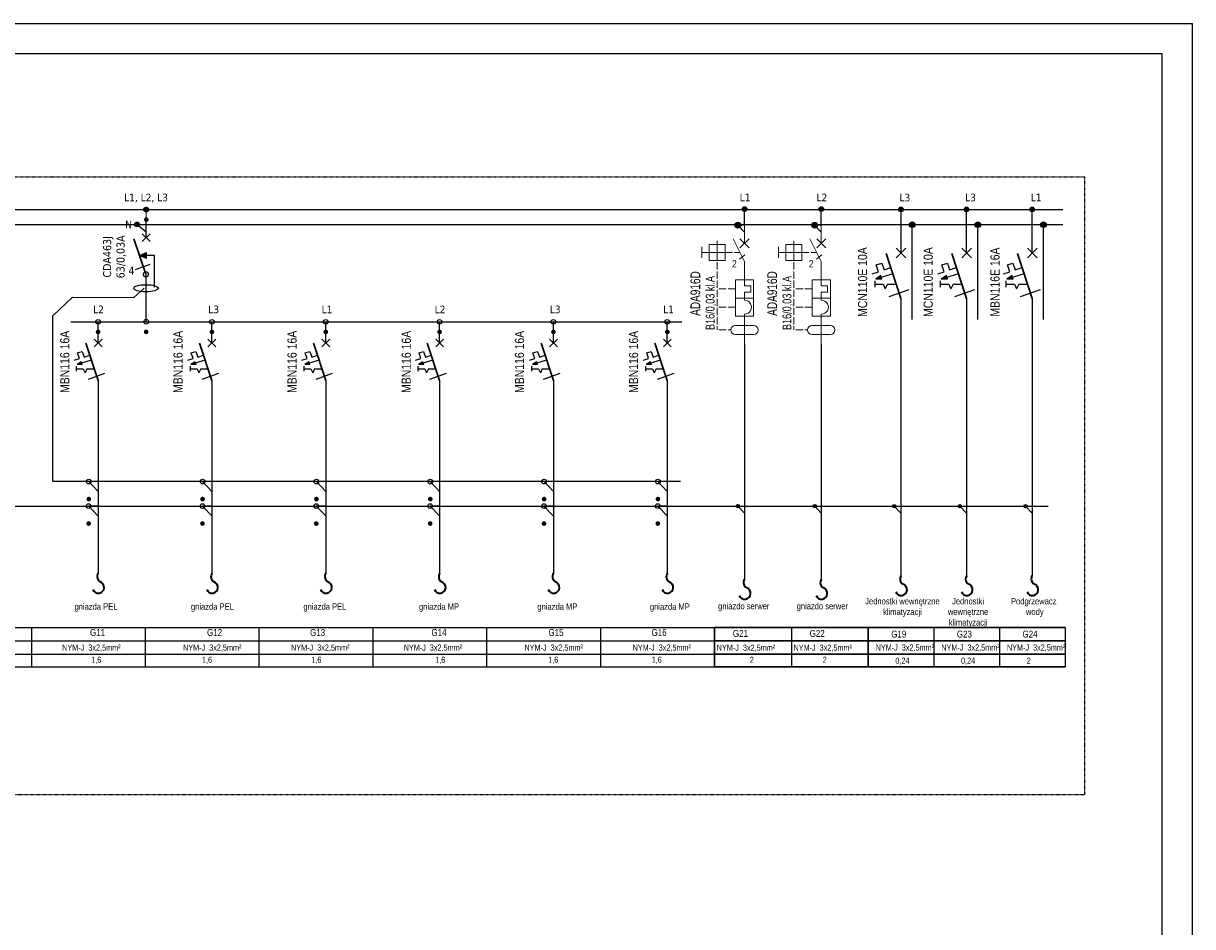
# Model space of a CAD drawing. Header units: millimetres. Extents: x 304 to 148940, y -18 to 215742.
# Tile 21 of 33: x 87766 to 106987, y 126296 to 141146. Entities that reach past the tile are written whole.
import ezdxf
from ezdxf.enums import TextEntityAlignment as Align

# ---------------------------------------------------------------- set-up
doc = ezdxf.new("R2010")
doc.units = ezdxf.units.MM
doc.linetypes.add('1', pattern=[8, 4, -4])
for name, color, linetype, lineweight in [('2DE_OBJ_Hager', 7, 'Continuous', 18), ('CP_LINENORM', 251, 'Continuous', 25), ('\xa0♦EL - Gniazda', 255, 'Continuous', 35)]:
    doc.layers.add(name, color=color, linetype=linetype, lineweight=lineweight)
for name, color, linetype in [('2DE_TXTART', 41, 'Continuous'), ('2DE_TXTCAR', 41, 'Continuous'), ('2DE_TXTFUN', 41, 'Continuous'), ('2DE_TXTLNK', 171, 'Continuous'), ('2DE_TXTMAN', 41, 'Continuous'), ('2DE_TXTNUM', 11, 'Continuous'), ('2DE_TXTORD', 41, 'Continuous'), ('2DE_TXTOTH', 41, 'Continuous'), ('2DE_TXTPFN', 151, 'Continuous'), ('2DE_TXTPIN', 131, 'Continuous'), ('LINIE-ELEKTR.', 1, 'Continuous')]:
    doc.layers.add(name, color=color, linetype=linetype)
doc.styles.add('CP_ATTR', font='ARIALN.TTF')
doc.styles.add('CP_ELATT', font='ARIALN.TTF')
doc.styles.add('CP_ELATT_IT', font='ARIALN.TTF', dxfattribs={"oblique": 15})
doc.styles.add('Proxy_27B6', font='ARIALN.TTF', dxfattribs={"height": 3})
doc.styles.get("Standard").update_dxf_attribs({"font": 'ARIALN.TTF'})
doc.styles.add('Style-Tahoma', font='ARIALN.TTF')

# ---------------------------------------------------------------- blocks, each defined once
blk = doc.blocks.new('WYŁĄCZNIK INSTALACYJNY 1F')
blk.add_hatch(color=256).paths.add_polyline_path([(-26.5, -62.8), (-33.1, -67.3), (-25.1, -67.3), (-25.8, -65)])
for points in [[(0, -33.3), (0, 0)], [(6.2, -39.6), (-6.2, -27.1)], [(6.2, -27.1), (-6.2, -39.6)], [(-37.8, -60.6), (-29.5, -57.8), (-32.5, -48.9), (-25.2, -46.5), (-22.2, -55.4), (-13.2, -52.4)], [(-10.7, -60.3), (-33.2, -67.4)], [(-34.4, -69.8), (-34.4, -77.9)], [(-34.4, -73.9), (-23.4, -73.9)], [(-26.5, -62.8), (-33.1, -67.3)], [(-25.1, -67.3), (-33.1, -67.3)], [(-25.8, -65), (-26.5, -62.8)], [(-25.1, -67.3), (-25.8, -65)], [(-23.4, -73.9), (-20.5, -80.3)], [(-17.7, -73.9), (-20.5, -80.3)], [(-17.7, -73.9), (-6.3, -73.9)], [(-15.4, -90.2), (10.7, -81)], [(-15.3, -90.2), (10.7, -81)], [(-0.1, -92.6), (-0.1, -112.7)]]:
    blk.add_lwpolyline(points)
at = {"lineweight": 30}
blk.add_lwpolyline([(-0.1, -92.6), (-19.5, -33.7)], dxfattribs=at)
blk = doc.blocks.new('W1')
at = {"layer": '\xa0♦EL - Gniazda', "color": 7, "linetype": 'Continuous'}
for centre, radius, start, end in [((-4, 167), 69.9, 20.7942, 253.5889), ((-62, 38), 72.5, 328.4055, 58.4679)]:
    blk.add_arc(centre, radius, start, end, dxfattribs=at)
blk = doc.blocks.new('WYŁĄCZNIK RÓŻNICOWOPRĄDOWY')
blk.add_hatch(color=256).paths.add_polyline_path([(-10.2, 94.4), (1, 99.4), (1, 89.6)])
for points in [[(0, 122.6), (0, 156)], [(6.4, 129.2), (-6.1, 116.7)], [(6.4, 116.7), (-6.1, 129.2)], [(-10.2, 94.4), (1, 99.4)], [(13.7, 44.3), (13.7, 94.4), (-10.2, 94.4)], [(1, 94.4), (-10.2, 94.4)], [(1, 89.6), (-10.2, 94.4)], [(2.8, 94.4), (-8.5, 94.4)], [(1, 89.6), (1, 99.4)], [(-16.5, 72.3), (6.5, 81)], [(0, 64.8), (0, 0)]]:
    blk.add_lwpolyline(points)
at = {"lineweight": 30}
blk.add_lwpolyline([(0, 64.8), (-19.4, 120.9)], dxfattribs=at)
blk.add_circle((0, 64.8), 4.08)
blk.add_ellipse((0, 42.7), major_axis=(-19.6, 0), ratio=0.287389)
blk = doc.blocks.new('cpelv_niec07_ns0025')
for p, q in [((0, 7.5), (0, 2.5)), ((0, -2.5), (-3.12, 3.75)), ((-1.25, 1.25), (1.25, 3.75)), ((-1.25, 3.75), (1.25, 1.25)), ((-11.7, 1.5), (-11.7, -1.5)), ((-11.7, 0), (-9.7, 0)), ((-9.7, 0), (-5.3, 0)), ((-7.5, 2.2), (-7.5, 3.2)), ((-7.5, 2.2), (-7.5, -2.2)), ((-5.3, 0), (-3.3, 0)), ((-2.8, 0), (-1.25, 0)), ((-7.5, -4.7), (-7.5, -2.7)), ((-1.36, -1.85), (0.11, -0.65)), ((0, -7.5), (0, -2.5)), ((-7.5, -7.2), (-7.5, -5.2)), ((-7.5, -9.7), (-7.5, -7.7)), ((-2.5, -7.5), (2.5, -7.5)), ((-2.5, -12.5), (-2.5, -7.5)), ((0, -7.5), (0, -9.15)), ((1.7, -9.15), (0, -9.15)), ((1.7, -10.85), (1.7, -9.15)), ((2.5, -7.5), (2.5, -12.5)), ((-7.5, -12.2), (-7.5, -10.2)), ((-7.5, -14.7), (-7.5, -12.7)), ((-7, -10), (-5, -10)), ((-4.5, -10), (-2.5, -10)), ((2.5, -12.5), (-2.5, -12.5)), ((-2.5, -17.5), (-2.5, -12.5)), ((0, -10.85), (1.7, -10.85)), ((0, -10.85), (0, -12.5)), ((0, -13.12), (0, -12.5)), ((2.5, -17.5), (2.5, -12.5)), ((-7.5, -17.2), (-7.5, -15.2)), ((-7, -15), (-5, -15)), ((-4.5, -15), (-2.5, -15)), ((-7.5, -19.7), (-7.5, -17.7)), ((2.5, -17.5), (-2.5, -17.5)), ((0, -16.87), (0, -17.5)), ((0, -17.5), (0, -25)), ((-7.5, -21.2), (-7.5, -20.2)), ((-7, -21.25), (-5, -21.25)), ((-4.5, -21.25), (-3.75, -21.25)), ((-2.5, -20), (2.5, -20)), ((2.5, -22.5), (-2.5, -22.5))]:
    blk.add_line(p, q)
blk.add_lwpolyline([(-9.7, -2.2), (-5.3, -2.2), (-5.3, 2.2), (-9.7, 2.2)], close=True)
for centre, radius, start, end in [((0.06, -15), 1.88, 268.2798, 91.7202), ((-2.5, -21.25), 1.25, 90, 270), ((2.5, -21.25), 1.25, 270, 90)]:
    blk.add_arc(centre, radius, start, end)
at = {"style": 'CP_ATTR'}
blk.add_text('2', height=2, dxfattribs=at).set_placement((-3.4, -4.09))
at = {"linetype": 'ByBlock', "style": 'CP_ELATT_IT', "flags": 9}
for tag in ['VOLTAGE', 'IP', 'CURRENT', 'EL-STATUS', 'POWER', 'PRODUCT-TYPE', 'NUMBER', 'GROUP', 'NAME']:
    blk.add_attdef(tag, (1, 0.94), '', height=0.1, dxfattribs=at)
at = {"layer": '2DE_TXTART', "linetype": 'ByBlock', "style": 'CP_ELATT', "width": 0.9, "flags": 8}
blk.add_attdef('ARTICLE', (3, 5.14), '', height=1.8, dxfattribs=at)
at = {"layer": '2DE_TXTCAR', "linetype": 'ByBlock', "style": 'CP_ELATT', "width": 0.8, "flags": 8}
blk.add_attdef('CHARACTER', text='', height=2.5, dxfattribs=at).set_placement((-9, -6.86), align=Align.RIGHT)
at = {"layer": '2DE_TXTFUN', "linetype": 'ByBlock', "style": 'CP_ELATT', "width": 0.9, "flags": 8}
blk.add_attdef('FUNCTION', (3, -3.86), '', height=1.8, dxfattribs=at)
at = {"layer": '2DE_TXTLNK', "linetype": 'ByBlock', "style": 'CP_ELATT_IT', "oblique": 15, "width": 0.8, "flags": 8}
blk.add_attdef('LINK', text='', height=2.5, dxfattribs=at).set_placement((-9, -10.86), align=Align.RIGHT)
at = {"layer": '2DE_TXTMAN', "linetype": 'ByBlock', "style": 'CP_ELATT', "width": 0.9, "flags": 8}
blk.add_attdef('PRODUCER', (3, 2.14), '', height=1.8, dxfattribs=at)
at = {"layer": '2DE_TXTNUM', "linetype": 'ByBlock', "style": 'CP_ELATT', "width": 0.8, "flags": 8}
blk.add_attdef('TAG', text='', height=2.5, dxfattribs=at).set_placement((-4, 5.14), align=Align.RIGHT)
at = {"layer": '2DE_TXTORD', "linetype": 'ByBlock', "style": 'CP_ELATT', "width": 0.9, "flags": 8}
blk.add_attdef('ORDER-NO', (3, -0.86), '', height=1.8, dxfattribs=at)
at = {"layer": '2DE_TXTOTH', "linetype": 'ByBlock', "style": 'CP_ELATT', "width": 0.9, "flags": 8}
blk.add_attdef('OTHER', (3, -6.86), '', height=1.8, dxfattribs=at)
at = {"layer": '2DE_TXTPFN', "linetype": 'ByBlock', "style": 'CP_ELATT', "width": 0.8, "flags": 8}
blk.add_attdef('CF1', (0.5, 8), '', height=1.8, dxfattribs=at)
blk.add_attdef('CF2', text='', height=1.8, dxfattribs=at).set_placement((0.5, -25.5), align=Align.TOP_LEFT)
at = {"layer": '2DE_TXTPIN', "linetype": 'ByBlock', "style": 'CP_ELATT', "width": 0.8, "flags": 8}
blk.add_attdef('CP1', (-0.8, 5.5), '', height=1.8, rotation=90, dxfattribs=at)
blk.add_attdef('CP2', text='', height=1.8, rotation=90, dxfattribs=at).set_placement((-0.8, -24), align=Align.RIGHT)

msp = doc.modelspace()

# ---------------------------------------------------------------- hatches: boundary and pattern name
h = msp.add_hatch(color=256)
edge = h.paths.add_edge_path()
edge.add_arc((89783, 138086), 38.3, 359.8831, 719.8831)
at = {"extrusion": (0, 0.002649, 0.999996)}
h = msp.add_hatch(color=256, dxfattribs=at)
edge = h.paths.add_edge_path()
edge.add_arc((89786, 137920), 38.3, 0, 360)
h = msp.add_hatch(color=256, dxfattribs=at)
edge = h.paths.add_edge_path()
edge.add_arc((89787, 137920), 38.3, 0, 360)
h = msp.add_hatch(color=256, dxfattribs=at)
edge = h.paths.add_edge_path()
edge.add_arc((89787, 137920), 38.3, 0, 360)
h = msp.add_hatch(color=256)
edge = h.paths.add_edge_path()
edge.add_arc((99620, 138092), 38.3, 0, 360)
h = msp.add_hatch(color=256)
edge = h.paths.add_edge_path()
edge.add_arc((99620, 138092), 38.3, 0, 360)
h = msp.add_hatch(color=256)
edge = h.paths.add_edge_path()
edge.add_arc((99620, 138092), 38.3, 0, 360)
h = msp.add_hatch(color=256)
edge = h.paths.add_edge_path()
edge.add_arc((99621, 138092), 38.3, 0, 360)
h = msp.add_hatch(color=256)
edge = h.paths.add_edge_path()
edge.add_arc((99621, 138092), 38.3, 0, 360)
h = msp.add_hatch(color=256)
edge = h.paths.add_edge_path()
edge.add_arc((99621, 138092), 38.3, 0, 360)
h = msp.add_hatch(color=256)
edge = h.paths.add_edge_path()
edge.add_arc((100883, 138092), 38.3, 0, 360)
h = msp.add_hatch(color=256)
edge = h.paths.add_edge_path()
edge.add_arc((100883, 138092), 38.3, 0, 360)
h = msp.add_hatch(color=256)
edge = h.paths.add_edge_path()
edge.add_arc((100883, 138092), 38.3, 0, 360)
h = msp.add_hatch(color=256)
edge = h.paths.add_edge_path()
edge.add_arc((100883, 138092), 38.3, 0, 360)
h = msp.add_hatch(color=256)
edge = h.paths.add_edge_path()
edge.add_arc((100883, 138092), 38.3, 0, 360)
h = msp.add_hatch(color=256)
edge = h.paths.add_edge_path()
edge.add_arc((100883, 138092), 38.3, 0, 360)
h = msp.add_hatch(color=256)
edge = h.paths.add_edge_path()
edge.add_arc((102191, 138088), 38.3, 0, 360)
h = msp.add_hatch(color=256)
edge = h.paths.add_edge_path()
edge.add_arc((103270, 138088), 38.3, 0, 360)
h = msp.add_hatch(color=256)
edge = h.paths.add_edge_path()
edge.add_arc((104349, 138088), 38.3, 0, 360)
h = msp.add_hatch(color=5)
edge = h.paths.add_edge_path()
edge.add_arc((89635, 137841), 38.3, 359.8831, 719.8831)
for points in [[(99558, 137828, 1), (99466, 137828, 1)], [(100820, 137828, 1), (100728, 137828, 1)]]:
    msp.add_hatch(color=5).paths.add_polyline_path(points)
h = msp.add_hatch(color=5)
edge = h.paths.add_edge_path()
edge.add_arc((102378, 137836), 46.2, 0, 360)
h = msp.add_hatch(color=5)
edge = h.paths.add_edge_path()
edge.add_arc((103457, 137836), 46.2, 0, 360)
h = msp.add_hatch(color=5)
edge = h.paths.add_edge_path()
edge.add_arc((104536, 137836), 46.2, 0, 360)
h = msp.add_hatch(color=256, dxfattribs=at)
edge = h.paths.add_edge_path()
edge.add_arc((88993, 136074), 38.3, 0, 360)
h = msp.add_hatch(color=256, dxfattribs=at)
edge = h.paths.add_edge_path()
edge.add_arc((88993, 136074), 38.3, 0, 360)
h = msp.add_hatch(color=256, dxfattribs=at)
edge = h.paths.add_edge_path()
edge.add_arc((88994, 136074), 38.3, 0, 360)
h = msp.add_hatch(color=256, dxfattribs=at)
edge = h.paths.add_edge_path()
edge.add_arc((89785, 136075), 38.3, 0, 360)
h = msp.add_hatch(color=256, dxfattribs=at)
edge = h.paths.add_edge_path()
edge.add_arc((89785, 136075), 38.3, 0, 360)
h = msp.add_hatch(color=256, dxfattribs=at)
edge = h.paths.add_edge_path()
edge.add_arc((90865, 136074), 38.3, 0, 360)
h = msp.add_hatch(color=256, dxfattribs=at)
edge = h.paths.add_edge_path()
edge.add_arc((90865, 136074), 38.3, 0, 360)
h = msp.add_hatch(color=256, dxfattribs=at)
edge = h.paths.add_edge_path()
edge.add_arc((90865, 136074), 38.3, 0, 360)
h = msp.add_hatch(color=256, dxfattribs=at)
edge = h.paths.add_edge_path()
edge.add_arc((92736, 136074), 38.3, 0, 360)
h = msp.add_hatch(color=256, dxfattribs=at)
edge = h.paths.add_edge_path()
edge.add_arc((92737, 136074), 38.3, 0, 360)
h = msp.add_hatch(color=256, dxfattribs=at)
edge = h.paths.add_edge_path()
edge.add_arc((92736, 136074), 38.3, 0, 360)
h = msp.add_hatch(color=256, dxfattribs=at)
edge = h.paths.add_edge_path()
edge.add_arc((94607, 136074), 38.3, 0, 360)
h = msp.add_hatch(color=256, dxfattribs=at)
edge = h.paths.add_edge_path()
edge.add_arc((94607, 136074), 38.3, 0, 360)
h = msp.add_hatch(color=256, dxfattribs=at)
edge = h.paths.add_edge_path()
edge.add_arc((94608, 136074), 38.3, 0, 360)
h = msp.add_hatch(color=256, dxfattribs=at)
edge = h.paths.add_edge_path()
edge.add_arc((96479, 136074), 38.3, 0, 360)
h = msp.add_hatch(color=256, dxfattribs=at)
edge = h.paths.add_edge_path()
edge.add_arc((96479, 136074), 38.3, 0, 360)
h = msp.add_hatch(color=256, dxfattribs=at)
edge = h.paths.add_edge_path()
edge.add_arc((96479, 136074), 38.3, 0, 360)
h = msp.add_hatch(color=256, dxfattribs=at)
edge = h.paths.add_edge_path()
edge.add_arc((98350, 136074), 38.3, 0, 360)
h = msp.add_hatch(color=256, dxfattribs=at)
edge = h.paths.add_edge_path()
edge.add_arc((98350, 136074), 38.3, 0, 360)
h = msp.add_hatch(color=256, dxfattribs=at)
edge = h.paths.add_edge_path()
edge.add_arc((98351, 136074), 38.3, 0, 360)
h = msp.add_hatch(color=5, dxfattribs=at)
edge = h.paths.add_edge_path()
edge.add_arc((88841, 133326), 38.3, 0, 360)
h = msp.add_hatch(color=5, dxfattribs=at)
edge = h.paths.add_edge_path()
edge.add_arc((88841, 133326), 38.3, 0, 360)
h = msp.add_hatch(color=5, dxfattribs=at)
edge = h.paths.add_edge_path()
edge.add_arc((90712, 133326), 38.3, 0, 360)
h = msp.add_hatch(color=5, dxfattribs=at)
edge = h.paths.add_edge_path()
edge.add_arc((90712, 133326), 38.3, 0, 360)
h = msp.add_hatch(color=5, dxfattribs=at)
edge = h.paths.add_edge_path()
edge.add_arc((92583, 133326), 38.3, 0, 360)
h = msp.add_hatch(color=5, dxfattribs=at)
edge = h.paths.add_edge_path()
edge.add_arc((92583, 133326), 38.3, 0, 360)
h = msp.add_hatch(color=5, dxfattribs=at)
edge = h.paths.add_edge_path()
edge.add_arc((94455, 133326), 38.3, 0, 360)
h = msp.add_hatch(color=5, dxfattribs=at)
edge = h.paths.add_edge_path()
edge.add_arc((94455, 133326), 38.3, 0, 360)
h = msp.add_hatch(color=5, dxfattribs=at)
edge = h.paths.add_edge_path()
edge.add_arc((96326, 133326), 38.3, 0, 360)
h = msp.add_hatch(color=5, dxfattribs=at)
edge = h.paths.add_edge_path()
edge.add_arc((96326, 133326), 38.3, 0, 360)
h = msp.add_hatch(color=5, dxfattribs=at)
edge = h.paths.add_edge_path()
edge.add_arc((98197, 133326), 38.3, 0, 360)
h = msp.add_hatch(color=5, dxfattribs=at)
edge = h.paths.add_edge_path()
edge.add_arc((98197, 133326), 38.3, 0, 360)
h = msp.add_hatch(color=3, dxfattribs=at)
edge = h.paths.add_edge_path()
edge.add_arc((88839, 132923), 38.3, 0, 360)
h = msp.add_hatch(color=3, dxfattribs=at)
edge = h.paths.add_edge_path()
edge.add_arc((88839, 132923), 38.3, 0, 360)
h = msp.add_hatch(color=3, dxfattribs=at)
edge = h.paths.add_edge_path()
edge.add_arc((90710, 132923), 38.3, 0, 360)
h = msp.add_hatch(color=3, dxfattribs=at)
edge = h.paths.add_edge_path()
edge.add_arc((90710, 132923), 38.3, 0, 360)
h = msp.add_hatch(color=3, dxfattribs=at)
edge = h.paths.add_edge_path()
edge.add_arc((92581, 132923), 38.3, 0, 360)
h = msp.add_hatch(color=3, dxfattribs=at)
edge = h.paths.add_edge_path()
edge.add_arc((92581, 132923), 38.3, 0, 360)
h = msp.add_hatch(color=3, dxfattribs=at)
edge = h.paths.add_edge_path()
edge.add_arc((94453, 132923), 38.3, 0, 360)
h = msp.add_hatch(color=3, dxfattribs=at)
edge = h.paths.add_edge_path()
edge.add_arc((94453, 132923), 38.3, 0, 360)
h = msp.add_hatch(color=3, dxfattribs=at)
edge = h.paths.add_edge_path()
edge.add_arc((96324, 132923), 38.3, 0, 360)
h = msp.add_hatch(color=3, dxfattribs=at)
edge = h.paths.add_edge_path()
edge.add_arc((96324, 132923), 38.3, 0, 360)
h = msp.add_hatch(color=3, dxfattribs=at)
edge = h.paths.add_edge_path()
edge.add_arc((98195, 132923), 38.3, 0, 360)
h = msp.add_hatch(color=3, dxfattribs=at)
edge = h.paths.add_edge_path()
edge.add_arc((98195, 132923), 38.3, 0, 360)
h = msp.add_hatch(color=3)
edge = h.paths.add_edge_path()
edge.add_arc((99511, 133209), 27.4, 0, 360)
h = msp.add_hatch(color=3)
edge = h.paths.add_edge_path()
edge.add_arc((99511, 133209), 27.4, 0, 360)
h = msp.add_hatch(color=3)
edge = h.paths.add_edge_path()
edge.add_arc((100774, 133209), 27.4, 0, 360)
h = msp.add_hatch(color=3)
edge = h.paths.add_edge_path()
edge.add_arc((100774, 133209), 27.4, 0, 360)
h = msp.add_hatch(color=3)
edge = h.paths.add_edge_path()
edge.add_arc((102082, 133208), 27.4, 0, 360)
h = msp.add_hatch(color=3)
edge = h.paths.add_edge_path()
edge.add_arc((102082, 133208), 27.4, 0, 360)
h = msp.add_hatch(color=3)
edge = h.paths.add_edge_path()
edge.add_arc((103161, 133208), 27.4, 0, 360)
h = msp.add_hatch(color=3)
edge = h.paths.add_edge_path()
edge.add_arc((103161, 133208), 27.4, 0, 360)
h = msp.add_hatch(color=3)
edge = h.paths.add_edge_path()
edge.add_arc((104240, 133208), 27.4, 0, 360)
h = msp.add_hatch(color=3)
edge = h.paths.add_edge_path()
edge.add_arc((104240, 133208), 27.4, 0, 360)

# ---------------------------------------------------------------- linework, layer by layer
for p, q in [((60638, 138088, 108468), (104852, 138088, 108468)), ((99620, 137830, 108429), (99620, 138086, 108429)), ((100883, 137830, 108451), (100883, 138086, 108451)), ((102193, 137789, 108490), (102193, 138089, 108490)), ((103272, 137789, 108490), (103272, 138089, 108490)), ((104351, 137789, 108490), (104351, 138089, 108490)), ((87902, 130567, 108419), (87902, 131215, 108419)), ((89773, 130567, 108419), (89773, 131215, 108419)), ((91644, 130567, 108419), (91644, 131215, 108419)), ((93515, 130567, 108419), (93515, 131215, 108419)), ((95387, 130567, 108419), (95387, 131215, 108419)), ((97258, 130567, 108419), (97258, 131215, 108419)), ((99129, 130567, 108419), (99129, 131215, 108419)), ((99129, 130567, 108419), (99129, 131215, 108419)), ((99129, 130567, 108419), (99129, 131215, 108419)), ((101654, 130567, 108441), (101654, 131215, 108441))]:
    msp.add_line(p, q)
at = {"color": 5}
for p, q in [((60642, 137837, 108472), (104852, 137837, 108472)), ((89635, 137841, 62150), (89782, 137720, 62149)), ((102378, 136279, 108719), (102378, 137839, 108285)), ((103457, 136279, 108719), (103457, 137839, 108285)), ((104536, 136279, 108719), (104536, 137839, 108285))]:
    msp.add_line(p, q, dxfattribs=at)
at = {"color": 5, "extrusion": (0, 0.002649, 0.999996)}
for p, q in [((88247, 133613, 62162), (88247, 136339, 62155)), ((98568, 133613, 108341), (88247, 133613, 108341))]:
    msp.add_line(p, q, dxfattribs=at)
at = {"extrusion": (0, 0.002649, 0.999996)}
msp.add_line((88546, 136239, 62156), (98588, 136239, 62156), dxfattribs=at)
at = {"color": 1, "extrusion": (0, 0.002649, 0.999996)}
for p, q in [((88993, 135064, 62156), (88993, 132102, 62165)), ((90864, 135064, 62156), (90864, 132102, 62165)), ((92736, 135064, 62156), (92736, 132102, 62165)), ((94607, 135064, 62156), (94607, 132102, 62165)), ((96478, 135064, 62156), (96478, 132102, 62165)), ((98349, 135064, 62156), (98349, 132102, 62165))]:
    msp.add_line(p, q, dxfattribs=at)
at = {"color": 3}
msp.add_line((61139, 133210, 108341), (104612, 133210, 108341), dxfattribs=at)
at = {"lineweight": 30}
for p, q in [((100392, 131215, 108419), (99129, 131215, 108419)), ((101654, 131215, 108441), (100392, 131215, 108441)), ((102733, 131215, 108441), (101654, 131215, 108441)), ((103812, 131215, 108441), (102733, 131215, 108441)), ((104891, 131215, 108441), (103812, 131215, 108441)), ((99128, 130997, 108428), (100391, 130997, 108439)), ((100391, 130997, 108450), (101653, 130997, 108461)), ((101653, 130997, 108450), (102733, 130997, 108458)), ((102732, 130997, 108450), (103812, 130997, 108458)), ((103811, 130997, 108450), (104891, 130997, 108458)), ((99128, 130775, 108428), (100391, 130775, 108439)), ((100391, 130775, 108450), (101653, 130775, 108461)), ((101653, 130775, 108450), (102733, 130775, 108458)), ((102732, 130775, 108450), (103812, 130775, 108458)), ((103811, 130775, 108450), (104891, 130775, 108458)), ((99129, 130567, 108419), (100392, 130567, 108441)), ((100392, 130567, 108441), (101654, 130567, 108463)), ((101654, 130567, 108441), (102733, 130567, 108441)), ((102733, 130567, 108441), (103812, 130567, 108441)), ((103812, 130567, 108441), (104891, 130567, 108441))]:
    msp.add_line(p, q, dxfattribs=at)
at = {"linetype": '1', "elevation": 64042}
msp.add_lwpolyline([(59862, 138624), (105212, 138624), (105212, 128464), (59862, 128464)], close=True, dxfattribs=at)
at = {"color": 1, "linetype": 'Continuous', "lineweight": 13, "elevation": 62149, "flags": 128}
msp.add_lwpolyline([(89783, 137843), (89783, 138087)], dxfattribs=at)
at = {"color": 5, "lineweight": 15}
for points, elevation in [([(99620, 137830), (99511, 137830), (99620, 137715)], 108429), ([(100883, 137830), (100773, 137830), (100883, 137715)], 108451)]:
    msp.add_lwpolyline(points, dxfattribs=dict(at, elevation=elevation))
at = {"color": 5}
for points, elevation in [([(88573, 136643), (89580, 136640), (89751, 136792)], 62149), ([(88247, 136339), (88573, 136643)], 62143)]:
    msp.add_lwpolyline(points, dxfattribs=dict(at, elevation=elevation))
at = {"color": 1, "elevation": 62157}
msp.add_lwpolyline([(89783, 136244), (89783, 136369)], dxfattribs=at)
at = {"color": 5, "extrusion": (0, 0.002649, 0.999996)}
for points, elevation in [([(88993, 133326), (88840, 133326), (88993, 133165)], 108688), ([(88993, 133326), (88840, 133326), (88993, 133165)], 108683), ([(90864, 133326), (90711, 133326), (90864, 133165)], 108688), ([(90864, 133326), (90711, 133326), (90864, 133165)], 108683), ([(92735, 133326), (92582, 133326), (92735, 133165)], 108688), ([(92735, 133326), (92582, 133326), (92735, 133165)], 108683), ([(94607, 133326), (94454, 133326), (94607, 133165)], 108688), ([(94607, 133326), (94454, 133326), (94607, 133165)], 108683), ([(96478, 133326), (96325, 133326), (96478, 133165)], 108688), ([(96478, 133326), (96325, 133326), (96478, 133165)], 108683), ([(98349, 133326), (98195, 133326), (98349, 133165)], 108688), ([(98349, 133326), (98195, 133326), (98349, 133165)], 108683)]:
    msp.add_lwpolyline(points, dxfattribs=dict(at, elevation=elevation))
at = {"color": 3, "extrusion": (0, 0.002649, 0.999996)}
for points, elevation in [([(88992, 132923), (88839, 132923), (88992, 132761)], 108764), ([(88992, 132923), (88839, 132923), (88992, 132761)], 108760), ([(90863, 132923), (90710, 132923), (90863, 132761)], 108764), ([(90863, 132923), (90710, 132923), (90863, 132761)], 108760), ([(92735, 132923), (92581, 132923), (92735, 132761)], 108764), ([(92735, 132923), (92581, 132923), (92735, 132761)], 108760), ([(94606, 132923), (94453, 132923), (94606, 132761)], 108764), ([(94606, 132923), (94453, 132923), (94606, 132761)], 108760), ([(96477, 132923), (96324, 132923), (96477, 132761)], 108764), ([(96477, 132923), (96324, 132923), (96477, 132761)], 108760), ([(98348, 132923), (98195, 132923), (98348, 132761)], 108764), ([(98348, 132923), (98195, 132923), (98348, 132761)], 108760)]:
    msp.add_lwpolyline(points, dxfattribs=dict(at, elevation=elevation))
at = {"color": 3, "lineweight": 15}
for points, elevation in [([(99621, 133209), (99511, 133209), (99621, 133093)], 108406), ([(100883, 133209), (100774, 133209), (100883, 133093)], 108428), ([(102191, 133208), (102082, 133208), (102191, 133093)], 108435), ([(103270, 133208), (103161, 133208), (103270, 133093)], 108435), ([(104349, 133208), (104240, 133208), (104349, 133093)], 108435)]:
    msp.add_lwpolyline(points, dxfattribs=dict(at, elevation=elevation))
at = {"extrusion": (0, 0.002649, 0.999996)}
for points, elevation in [([(86030, 130927), (87902, 130927)], 108766), ([(87902, 130927), (89773, 130927)], 108766), ([(89773, 130927), (91644, 130927)], 108766), ([(91644, 130927), (93515, 130927)], 108766), ([(93515, 130927), (95387, 130927)], 108766), ([(95387, 130927), (97258, 130927)], 108766), ([(97258, 130927), (99129, 130927)], 108766), ([(86030, 130709), (87902, 130709)], 108764), ([(86030, 130709), (87902, 130709)], 108764), ([(87902, 130709), (89773, 130709)], 108764), ([(87902, 130709), (89773, 130709)], 108764), ([(89773, 130709), (91644, 130709)], 108764), ([(89773, 130709), (91644, 130709)], 108764), ([(91644, 130709), (93515, 130709)], 108764), ([(91644, 130709), (93515, 130709)], 108764), ([(93515, 130709), (95387, 130709)], 108764), ([(93515, 130709), (95387, 130709)], 108764), ([(95387, 130709), (97258, 130709)], 108764), ([(95387, 130709), (97258, 130709)], 108764), ([(97258, 130709), (99129, 130709)], 108764), ([(97258, 130709), (99129, 130709)], 108764), ([(86030, 130487), (87902, 130487)], 108764), ([(87902, 130487), (89773, 130487)], 108764), ([(89773, 130487), (91644, 130487)], 108764), ([(91644, 130487), (93515, 130487)], 108764), ([(93515, 130487), (95387, 130487)], 108764), ([(95387, 130487), (97258, 130487)], 108764), ([(97258, 130487), (99129, 130487)], 108764), ([(86030, 130279), (87902, 130279)], 108764), ([(87902, 130279), (89773, 130279)], 108764), ([(89773, 130279), (91644, 130279)], 108764), ([(91644, 130279), (93515, 130279)], 108764), ([(93515, 130279), (95387, 130279)], 108764), ([(95387, 130279), (97258, 130279)], 108764), ([(97258, 130279), (99129, 130279)], 108764)]:
    msp.add_lwpolyline(points, dxfattribs=dict(at, elevation=elevation))
for points, elevation in [([(99129, 131215), (99129, 130567)], 108419), ([(100392, 131215), (100392, 130567)], 108441), ([(101654, 131215), (101654, 130567)], 108463), ([(102733, 131215), (102733, 130567)], 108441), ([(103812, 131215), (103812, 130567)], 108441), ([(103812, 131215), (103812, 130567)], 108441), ([(104891, 131215), (104891, 130567)], 108441)]:
    msp.add_lwpolyline(points, dxfattribs=dict(elevation=elevation))
for centre in [(89783, 138086, 62149), (89783, 138086, 62149), (99620, 138092, 108426), (99620, 138092, 108428), (99620, 138092, 108428), (99621, 138092, 108486), (99621, 138092, 108487), (99621, 138092, 108487), (100883, 138092, 108448), (100883, 138092, 108449), (100883, 138092, 108449), (100883, 138092, 108508), (100883, 138092, 108509), (100883, 138092, 108509), (102191, 138088, 108485), (102191, 138088, 108485), (103270, 138088, 108485), (103270, 138088, 108485), (104349, 138088, 108485), (104349, 138088, 108485)]:
    msp.add_circle(centre, 38.3)
for centre in [(89786, 137920, 62526), (89787, 137920, 62526), (89787, 137920, 62526), (88993, 136074, 62510), (88993, 136074, 62513), (88994, 136074, 62513), (89785, 136075, 62522), (89785, 136075, 62522), (90865, 136074, 62510), (90865, 136074, 62513), (90865, 136074, 62513), (92736, 136074, 62510), (92737, 136074, 62513), (92736, 136074, 62513), (94607, 136074, 62510), (94607, 136074, 62513), (94608, 136074, 62513), (96479, 136074, 62510), (96479, 136074, 62513), (96479, 136074, 62513), (98350, 136074, 62510), (98350, 136074, 62513), (98351, 136074, 62513)]:
    msp.add_circle(centre, 38.3, dxfattribs=at)
at = {"color": 5}
for centre, radius in [((89635, 137841, 62150), 38.3), ((89635, 137841, 62154), 38.3), ((99512, 137828, 108645), 46.2), ((100774, 137828, 108667), 46.2), ((102378, 137836, 108490), 46.2), ((103457, 137836, 108490), 46.2), ((104536, 137836, 108490), 46.2)]:
    msp.add_circle(centre, radius, dxfattribs=at)
at = {"color": 5, "extrusion": (0, 0.002649, 0.999996)}
for centre in [(88841, 133326, 108697), (88841, 133326, 108693), (90712, 133326, 108697), (90712, 133326, 108693), (92583, 133326, 108697), (92583, 133326, 108693), (94455, 133326, 108697), (94455, 133326, 108693), (96326, 133326, 108697), (96326, 133326, 108693), (98196, 133326, 108697), (98196, 133326, 108693)]:
    msp.add_circle(centre, 38.3, dxfattribs=at)
at = {"color": 3, "extrusion": (0, 0.002649, 0.999996)}
for centre in [(88839, 132923, 108764), (88839, 132923, 108760), (90710, 132923, 108764), (90710, 132923, 108760), (92581, 132923, 108764), (92581, 132923, 108760), (94453, 132923, 108764), (94453, 132923, 108760), (96324, 132923, 108764), (96324, 132923, 108760), (98195, 132923, 108764), (98195, 132923, 108760)]:
    msp.add_circle(centre, 38.3, dxfattribs=at)
at = {"color": 3}
for centre in [(99511, 133209, 108403), (99511, 133209, 108406), (100774, 133209, 108425), (100774, 133209, 108428), (102082, 133208, 108432), (102082, 133208, 108435), (103161, 133208, 108432), (103161, 133208, 108435), (104240, 133208, 108432), (104240, 133208, 108435)]:
    msp.add_circle(centre, 27.4, dxfattribs=at)
at = {"layer": 'CP_LINENORM', "linetype": 'Continuous'}
for p in [(57120, 141146, 108468), (106987, 111446, 108468)]:
    msp.add_line(p, (106987, 141146, 108468), dxfattribs=at)
at = {"layer": 'CP_LINENORM'}
for p, q in [((106487, 140646, 108468), (58620, 140646, 108468)), ((106487, 111946, 108468), (106487, 140646, 108468))]:
    msp.add_line(p, q, dxfattribs=at)
at = {"layer": 'LINIE-ELEKTR.'}
for p, q in [((102191, 136372, 108490), (102191, 132064, 108438)), ((103270, 136372, 108490), (103270, 132064, 108438)), ((104349, 136372, 108490), (104349, 132064, 108438)), ((99620, 135880, 108429), (99619, 132004, 108430)), ((100883, 135880, 108451), (100881, 132004, 108452))]:
    msp.add_line(p, q, dxfattribs=at)

# ---------------------------------------------------------------- block references
at = {"xscale": 10.36626876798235, "yscale": 10.36626876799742, "zscale": 10.36626876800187, "rotation": 359.8830837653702}
msp.add_blockref('WYŁĄCZNIK RÓŻNICOWOPRĄDOWY', (89779, 136349, 62149), dxfattribs=at)
at = {"xscale": 12.57396522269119, "yscale": 12.57396522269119, "zscale": 12.57396522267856}
for p in [(102193, 137789, 108490), (103272, 137789, 108490), (104351, 137789, 108490)]:
    msp.add_blockref('WYŁĄCZNIK INSTALACYJNY 1F', p, dxfattribs=at)
at = {"color": 1, "extrusion": (0, 0.002649, 0.999996), "xscale": 10.41790575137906, "yscale": 10.41790575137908, "zscale": 10.41790575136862}
for p in [(88994, 136073, 62513), (90865, 136073, 62513), (92737, 136073, 62513), (94608, 136073, 62513), (96479, 136073, 62513), (98351, 136073, 62513)]:
    msp.add_blockref('WYŁĄCZNIK INSTALACYJNY 1F', p, dxfattribs=at)
at = {"layer": '2DE_OBJ_Hager'}
ref = msp.add_blockref('cpelv_niec07_ns0025', (99620, 137380, 108429), dxfattribs=dict(at, xscale=60, yscale=60, zscale=60))
ref.add_attrib('ORDER-NO', 'ADA916D', (98892, 136338, 108429), dxfattribs={"layer": '2DE_TXTORD', "color": 7, "linetype": 'ByBlock', "height": 160, "rotation": 90, "style": 'CP_ELATT', "width": 0.9, "flags": 8})
ref.add_attrib('ARTICLE', 'B16/0,03 kl.A', (99128, 136104, 108429), dxfattribs={"layer": '2DE_TXTART', "color": 7, "linetype": 'ByBlock', "height": 145, "rotation": 90, "style": 'CP_ELATT', "width": 0.9, "flags": 8})
ref = msp.add_blockref('cpelv_niec07_ns0025', (100883, 137380, 108451), dxfattribs=dict(at, xscale=60, yscale=60, zscale=60))
ref.add_attrib('ORDER-NO', 'ADA916D', (100155, 136338, 108451), dxfattribs={"layer": '2DE_TXTORD', "color": 7, "linetype": 'ByBlock', "height": 160, "rotation": 90, "style": 'CP_ELATT', "width": 0.9, "flags": 8})
ref.add_attrib('ARTICLE', 'B16/0,03 kl.A', (100391, 136104, 108451), dxfattribs={"layer": '2DE_TXTART', "color": 7, "linetype": 'ByBlock', "height": 145, "rotation": 90, "style": 'CP_ELATT', "width": 0.9, "flags": 8})
at = {"layer": '\xa0♦EL - Gniazda', "color": 7, "xscale": 1.368138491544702, "yscale": 1.368138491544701, "zscale": 1.368138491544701, "rotation": 180}
for p in [(88993, 132102, 62165), (90864, 132102, 62165), (92736, 132102, 62165), (94607, 132102, 62165), (96478, 132102, 62165), (98349, 132102, 62165), (102191, 132064, 108438), (103270, 132064, 108438), (104349, 132064, 108438), (99619, 132004, 108430), (100881, 132004, 108452)]:
    msp.add_blockref('W1', p, dxfattribs=at)

# ---------------------------------------------------------------- texts
at = {"style": 'Proxy_27B6'}
for s, p in [('G11', (88861, 131075, 62149)), ('G12', (90785, 131075, 62149)), ('G13', (92479, 131075, 62149)), ('G14', (94475, 131075, 62149)), ('G15', (96399, 131075, 62149)), ('G16', (98093, 131075, 62149)), ('G21', (99430, 131059, 108432)), ('G22', (100692, 131059, 108454)), ('G19', (102033, 131049, 108454)), ('G23', (103112, 131049, 108454)), ('G24', (104191, 131049, 108454))]:
    msp.add_text(s, height=113.8, dxfattribs=at).set_placement(p)
at = {"attachment_point": 1}
for s, insert, char_height, width in [('{\\fTahoma|b0|i0|c0|p34;L\\fTahoma|b0|i0|c238|p34;1, L2, L3}', (89421, 138346, 62179), 126, 813.48), ('\\fTahoma|b0|i0|c0|p34;L\\fTahoma|b0|i0|c238|p34;1', (99541, 138346, 62179), 126, 813.48), ('\\fTahoma|b0|i0|c0|p34;L\\fTahoma|b0|i0|c238|p34;2', (100803, 138346, 62200), 126, 813.48), ('\\fTahoma|b0|i0|c0|p34;L\\fTahoma|b0|i0|c238|p34;3', (102168, 138346, 62200), 126, 813.48), ('\\fTahoma|b0|i0|c0|p34;L\\fTahoma|b0|i0|c238|p34;3', (103247, 138346, 62200), 126, 813.48), ('\\fTahoma|b0|i0|c0|p34;L\\fTahoma|b0|i0|c238|p34;1', (104326, 138346, 62200), 126, 813.48), ('{\\fTahoma|b0|i0|c0|p34;N}', (89439, 137902, 62157), 126, 653.51), ('\\fTahoma|b0|i0|c238|p34;L2', (88912, 136506, 62179), 126, 813.48), ('\\fTahoma|b0|i0|c238|p34;L3', (90805, 136506, 62179), 126, 813.48), ('\\fTahoma|b0|i0|c0|p34;L\\fTahoma|b0|i0|c238|p34;1', (92669, 136506, 62179), 126, 813.48), ('\\fTahoma|b0|i0|c238|p34;L2', (94526, 136506, 62179), 126, 813.48), ('\\fTahoma|b0|i0|c238|p34;L3', (96419, 136506, 62179), 126, 813.48), ('\\fTahoma|b0|i0|c0|p34;L\\fTahoma|b0|i0|c238|p34;1', (98283, 136506, 62179), 126, 813.48), ('NYM-J  3x2,5mm²', (88403, 130934, 62149), 100, 1887.75), ('NYM-J  3x2,5mm²', (90390, 130934, 62149), 100, 1887.75), ('NYM-J  3x2,5mm²', (92166, 130934, 62149), 100, 1887.75), ('NYM-J  3x2,5mm²', (94017, 130934, 62149), 100, 1887.75), ('NYM-J  3x2,5mm²', (96003, 130934, 62149), 100, 1887.75), ('NYM-J  3x2,5mm²', (97780, 130934, 62149), 100, 1887.75), ('NYM-J  3x2,5mm²', (99164, 130932, 108202), 100, 1887.75), ('NYM-J  3x2,5mm²', (100426, 130932, 108224), 100, 1887.75), ('NYM-J  3x2,5mm²', (101776, 130935, 108441), 100, 1887.75), ('NYM-J  3x2,5mm²', (102855, 130935, 108441), 100, 1887.75), ('NYM-J  3x2,5mm²', (103934, 130935, 108441), 100, 1887.75), ('1,6', (88881, 130733, 62149), 100, 1887.75), ('1,6', (90702, 130733, 62149), 100, 1887.75), ('1,6', (92499, 130733, 62149), 100, 1887.75), ('1,6', (94536, 130733, 62149), 100, 1887.75), ('1,6', (96394, 130733, 62149), 100, 1887.75), ('1,6', (98095, 130733, 62149), 100, 1887.75), ('2', (99708, 130733, 62149), 100, 1887.75), ('2', (100907, 130733, 62149), 100, 1887.75), ('0,24', (102101, 130718, 108441), 100, 1887.75), ('0,24', (103180, 130718, 108441), 100, 1887.75), ('2', (104259, 130718, 108441), 100, 1887.75)]:
    msp.add_mtext(s, dxfattribs=dict(at, insert=insert, char_height=char_height, width=width))
for s, insert, char_height, width, attachment_point, rotation in [('\\fTahoma|b0|i0|c238|p34;CDA463J\\P\\fTahoma|b0|i0|c0|p34;63\\fTahoma|b0|i0|c238|p34;/\\fTahoma|b0|i0|c0|p34;0,03A', (89263, 137308, 62143), 132.56, 928.52, 5, 89.8831), ('MCN110E 10A', (101562, 136893, 62200), 150, 1495.28, 5, 90), ('MCN110E 10A', (102641, 136893, 62200), 150, 1495.28, 5, 90), ('MBN116E 16A', (103739, 136893, 62200), 150, 1495.28, 5, 90), ('{\\fTahoma|b0|i0|c238|p34;4}', (89494, 137149, 62148), 132.56, 541.46, 1, 359.8831), ('MBN116 16A', (88447, 135581, 62149), 150, 1495.28, 5, 90), ('MBN116 16A', (90308, 135581, 62149), 150, 1495.28, 5, 90), ('MBN116 16A', (92183, 135581, 62149), 150, 1495.28, 5, 90), ('MBN116 16A', (94061, 135581, 62149), 150, 1495.28, 5, 90), ('MBN116 16A', (95922, 135581, 62149), 150, 1495.28, 5, 90), ('MBN116 16A', (97797, 135581, 62149), 150, 1495.28, 5, 90)]:
    msp.add_mtext(s, dxfattribs=dict(insert=insert, char_height=char_height, width=width, attachment_point=attachment_point, rotation=rotation))
at = {"width": 1506.93, "attachment_point": 2, "style": 'Style-Tahoma'}
for s, insert, char_height in [('Jednostki wewnętrzne\\Pklimatyzacji ', (102217, 131698, 108417), 104.39), ('Jednostki \\Pwewnętrzne\\Pklimatyzacji ', (103296, 131698, 108417), 104.39), ('Podgrzewacz\\P wody', (104375, 131698, 108417), 104.39), ('gniazda PEL ', (88959, 131610, 62149), 104.39), ('gniazda PEL', (90873, 131610, 62149), 104.39), ('gniazda PEL', (92722, 131610, 62149), 104.39), ('gniazda MP', (94599, 131609, 62149), 104.4), ('gniazda MP', (96544, 131609, 62149), 104.4), ('gniazda MP', (98393, 131609, 62149), 104.4), ('gniazdo serwer', (99609, 131617, 108430), 104.39), ('gniazdo serwer', (100899, 131617, 108430), 104.39)]:
    msp.add_mtext(s, dxfattribs=dict(at, insert=insert, char_height=char_height))

doc.saveas('drawing.dxf')
